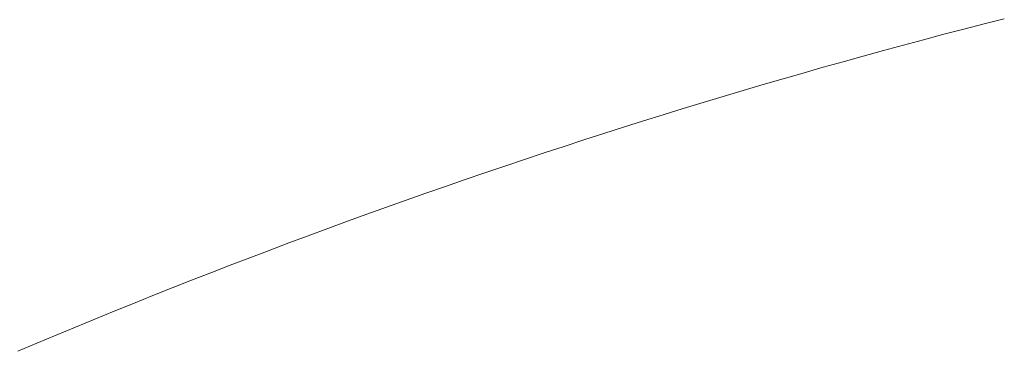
# Model space of a CAD drawing. Header units: centimetres. Extents: x -35.4 to 36.6, y -19.9 to 18.9.
# Tile 34 of 256: x -23.8109 to -23.666, y 12.8203 to 12.8691. Entities that reach past the tile are written whole.
import ezdxf

# ---------------------------------------------------------------- set-up
doc = ezdxf.new("R2010")
doc.units = ezdxf.units.CM
doc.header["$LTSCALE"] = 2.54
doc.layers.add('Lucido design-1', color=7, linetype='Continuous')

# ---------------------------------------------------------------- blocks, each defined once
blk = doc.blocks.new('Gruppo-1')
at = {"color": 92, "linetype": 'Continuous', "lineweight": 9, "invisible_edges": 14}
for points in [[(-23.66893, 12.86852, 0), (-23.66596, 12.86928, 0), (-35.42, 18.9, 0), (-23.66893, 12.86852, 0)], [(-23.6719, 12.86775, 0), (-23.66893, 12.86852, 0), (-35.42, 18.9, 0), (-23.6719, 12.86775, 0)], [(-23.67487, 12.86698, 0), (-23.6719, 12.86775, 0), (-35.42, 18.9, 0), (-23.67487, 12.86698, 0)], [(-23.67783, 12.86619, 0), (-23.67487, 12.86698, 0), (-35.42, 18.9, 0), (-23.67783, 12.86619, 0)], [(-23.68079, 12.86539, 0), (-23.67783, 12.86619, 0), (-35.42, 18.9, 0), (-23.68079, 12.86539, 0)], [(-23.68375, 12.86459, 0), (-23.68079, 12.86539, 0), (-35.42, 18.9, 0), (-23.68375, 12.86459, 0)], [(-23.68671, 12.86378, 0), (-23.68375, 12.86459, 0), (-35.42, 18.9, 0), (-23.68671, 12.86378, 0)], [(-23.68967, 12.86295, 0), (-23.68671, 12.86378, 0), (-35.42, 18.9, 0), (-23.68967, 12.86295, 0)], [(-23.69262, 12.86212, 0), (-23.68967, 12.86295, 0), (-35.42, 18.9, 0), (-23.69262, 12.86212, 0)], [(-23.69557, 12.86128, 0), (-23.69262, 12.86212, 0), (-35.42, 18.9, 0), (-23.69557, 12.86128, 0)], [(-23.69852, 12.86043, 0), (-23.69557, 12.86128, 0), (-35.42, 18.9, 0), (-23.69852, 12.86043, 0)], [(-23.70146, 12.85957, 0), (-23.69852, 12.86043, 0), (-35.42, 18.9, 0), (-23.70146, 12.85957, 0)], [(-23.70441, 12.8587, 0), (-23.70146, 12.85957, 0), (-35.42, 18.9, 0), (-23.70441, 12.8587, 0)], [(-23.70735, 12.85783, 0), (-23.70441, 12.8587, 0), (-35.42, 18.9, 0), (-23.70735, 12.85783, 0)], [(-23.71028, 12.85694, 0), (-23.70735, 12.85783, 0), (-35.42, 18.9, 0), (-23.71028, 12.85694, 0)], [(-23.71322, 12.85605, 0), (-23.71028, 12.85694, 0), (-35.42, 18.9, 0), (-23.71322, 12.85605, 0)], [(-23.71615, 12.85514, 0), (-23.71322, 12.85605, 0), (-35.42, 18.9, 0), (-23.71615, 12.85514, 0)], [(-23.71908, 12.85423, 0), (-23.71615, 12.85514, 0), (-35.42, 18.9, 0), (-23.71908, 12.85423, 0)], [(-23.72201, 12.85331, 0), (-23.71908, 12.85423, 0), (-35.42, 18.9, 0), (-23.72201, 12.85331, 0)], [(-23.72493, 12.85238, 0), (-23.72201, 12.85331, 0), (-35.42, 18.9, 0), (-23.72493, 12.85238, 0)], [(-23.72785, 12.85144, 0), (-23.72493, 12.85238, 0), (-35.42, 18.9, 0), (-23.72785, 12.85144, 0)], [(-23.73077, 12.85049, 0), (-23.72785, 12.85144, 0), (-35.42, 18.9, 0), (-23.73077, 12.85049, 0)], [(-23.73368, 12.84953, 0), (-23.73077, 12.85049, 0), (-35.42, 18.9, 0), (-23.73368, 12.84953, 0)], [(-23.73659, 12.84856, 0), (-23.73368, 12.84953, 0), (-35.42, 18.9, 0), (-23.73659, 12.84856, 0)], [(-23.7395, 12.84759, 0), (-23.73659, 12.84856, 0), (-35.42, 18.9, 0), (-23.7395, 12.84759, 0)], [(-23.74241, 12.8466, 0), (-23.7395, 12.84759, 0), (-35.42, 18.9, 0), (-23.74241, 12.8466, 0)], [(-23.74531, 12.84561, 0), (-23.74241, 12.8466, 0), (-35.42, 18.9, 0), (-23.74531, 12.84561, 0)], [(-23.74821, 12.8446, 0), (-23.74531, 12.84561, 0), (-35.42, 18.9, 0), (-23.74821, 12.8446, 0)], [(-23.75111, 12.84359, 0), (-23.74821, 12.8446, 0), (-35.42, 18.9, 0), (-23.75111, 12.84359, 0)], [(-23.754, 12.84257, 0), (-23.75111, 12.84359, 0), (-35.42, 18.9, 0), (-23.754, 12.84257, 0)], [(-23.75689, 12.84154, 0), (-23.754, 12.84257, 0), (-35.42, 18.9, 0), (-23.75689, 12.84154, 0)], [(-23.75978, 12.84051, 0), (-23.75689, 12.84154, 0), (-35.42, 18.9, 0), (-23.75978, 12.84051, 0)], [(-23.76266, 12.83946, 0), (-23.75978, 12.84051, 0), (-35.42, 18.9, 0), (-23.76266, 12.83946, 0)], [(-23.76554, 12.8384, 0), (-23.76266, 12.83946, 0), (-35.42, 18.9, 0), (-23.76554, 12.8384, 0)], [(-23.76842, 12.83734, 0), (-23.76554, 12.8384, 0), (-35.42, 18.9, 0), (-23.76842, 12.83734, 0)], [(-23.77129, 12.83627, 0), (-23.76842, 12.83734, 0), (-35.42, 18.9, 0), (-23.77129, 12.83627, 0)], [(-23.77416, 12.83518, 0), (-23.77129, 12.83627, 0), (-35.42, 18.9, 0), (-23.77416, 12.83518, 0)], [(-23.77703, 12.83409, 0), (-23.77416, 12.83518, 0), (-35.42, 18.9, 0), (-23.77703, 12.83409, 0)], [(-23.7799, 12.83299, 0), (-23.77703, 12.83409, 0), (-35.42, 18.9, 0), (-23.7799, 12.83299, 0)], [(-23.78276, 12.83188, 0), (-23.7799, 12.83299, 0), (-35.42, 18.9, 0), (-23.78276, 12.83188, 0)], [(-23.78561, 12.83077, 0), (-23.78276, 12.83188, 0), (-35.42, 18.9, 0), (-23.78561, 12.83077, 0)], [(-23.78847, 12.82964, 0), (-23.78561, 12.83077, 0), (-35.42, 18.9, 0), (-23.78847, 12.82964, 0)], [(-23.79132, 12.82851, 0), (-23.78847, 12.82964, 0), (-35.42, 18.9, 0), (-23.79132, 12.82851, 0)], [(-23.79416, 12.82736, 0), (-23.79132, 12.82851, 0), (-35.42, 18.9, 0), (-23.79416, 12.82736, 0)], [(-23.79701, 12.82621, 0), (-23.79416, 12.82736, 0), (-35.42, 18.9, 0), (-23.79701, 12.82621, 0)], [(-23.79985, 12.82505, 0), (-23.79701, 12.82621, 0), (-35.42, 18.9, 0), (-23.79985, 12.82505, 0)], [(-23.80268, 12.82388, 0), (-23.79985, 12.82505, 0), (-35.42, 18.9, 0), (-23.80268, 12.82388, 0)], [(-23.80552, 12.8227, 0), (-23.80268, 12.82388, 0), (-35.42, 18.9, 0), (-23.80552, 12.8227, 0)], [(-23.80835, 12.82151, 0), (-23.80552, 12.8227, 0), (-35.42, 18.9, 0), (-23.80835, 12.82151, 0)], [(-23.81117, 12.82032, 0), (-23.80835, 12.82151, 0), (-35.42, 18.9, 0), (-23.81117, 12.82032, 0)], [(-23.66893, 12.86852, -1.2), (-23.66596, 12.86928, -1.2), (-35.42, 18.9, -1.2), (-23.66893, 12.86852, -1.2)], [(-23.6719, 12.86775, -1.2), (-23.66893, 12.86852, -1.2), (-35.42, 18.9, -1.2), (-23.6719, 12.86775, -1.2)], [(-23.67487, 12.86698, -1.2), (-23.6719, 12.86775, -1.2), (-35.42, 18.9, -1.2), (-23.67487, 12.86698, -1.2)], [(-23.67783, 12.86619, -1.2), (-23.67487, 12.86698, -1.2), (-35.42, 18.9, -1.2), (-23.67783, 12.86619, -1.2)], [(-23.68079, 12.86539, -1.2), (-23.67783, 12.86619, -1.2), (-35.42, 18.9, -1.2), (-23.68079, 12.86539, -1.2)], [(-23.68375, 12.86459, -1.2), (-23.68079, 12.86539, -1.2), (-35.42, 18.9, -1.2), (-23.68375, 12.86459, -1.2)], [(-23.68671, 12.86378, -1.2), (-23.68375, 12.86459, -1.2), (-35.42, 18.9, -1.2), (-23.68671, 12.86378, -1.2)], [(-23.68967, 12.86295, -1.2), (-23.68671, 12.86378, -1.2), (-35.42, 18.9, -1.2), (-23.68967, 12.86295, -1.2)], [(-23.69262, 12.86212, -1.2), (-23.68967, 12.86295, -1.2), (-35.42, 18.9, -1.2), (-23.69262, 12.86212, -1.2)], [(-23.69557, 12.86128, -1.2), (-23.69262, 12.86212, -1.2), (-35.42, 18.9, -1.2), (-23.69557, 12.86128, -1.2)], [(-23.69852, 12.86043, -1.2), (-23.69557, 12.86128, -1.2), (-35.42, 18.9, -1.2), (-23.69852, 12.86043, -1.2)], [(-23.70146, 12.85957, -1.2), (-23.69852, 12.86043, -1.2), (-35.42, 18.9, -1.2), (-23.70146, 12.85957, -1.2)], [(-23.70441, 12.8587, -1.2), (-23.70146, 12.85957, -1.2), (-35.42, 18.9, -1.2), (-23.70441, 12.8587, -1.2)], [(-23.70735, 12.85783, -1.2), (-23.70441, 12.8587, -1.2), (-35.42, 18.9, -1.2), (-23.70735, 12.85783, -1.2)], [(-23.71028, 12.85694, -1.2), (-23.70735, 12.85783, -1.2), (-35.42, 18.9, -1.2), (-23.71028, 12.85694, -1.2)], [(-23.71322, 12.85605, -1.2), (-23.71028, 12.85694, -1.2), (-35.42, 18.9, -1.2), (-23.71322, 12.85605, -1.2)], [(-23.71615, 12.85514, -1.2), (-23.71322, 12.85605, -1.2), (-35.42, 18.9, -1.2), (-23.71615, 12.85514, -1.2)], [(-23.71908, 12.85423, -1.2), (-23.71615, 12.85514, -1.2), (-35.42, 18.9, -1.2), (-23.71908, 12.85423, -1.2)], [(-23.72201, 12.85331, -1.2), (-23.71908, 12.85423, -1.2), (-35.42, 18.9, -1.2), (-23.72201, 12.85331, -1.2)], [(-23.72493, 12.85238, -1.2), (-23.72201, 12.85331, -1.2), (-35.42, 18.9, -1.2), (-23.72493, 12.85238, -1.2)], [(-23.72785, 12.85144, -1.2), (-23.72493, 12.85238, -1.2), (-35.42, 18.9, -1.2), (-23.72785, 12.85144, -1.2)], [(-23.73077, 12.85049, -1.2), (-23.72785, 12.85144, -1.2), (-35.42, 18.9, -1.2), (-23.73077, 12.85049, -1.2)], [(-23.73368, 12.84953, -1.2), (-23.73077, 12.85049, -1.2), (-35.42, 18.9, -1.2), (-23.73368, 12.84953, -1.2)], [(-23.73659, 12.84856, -1.2), (-23.73368, 12.84953, -1.2), (-35.42, 18.9, -1.2), (-23.73659, 12.84856, -1.2)], [(-23.7395, 12.84759, -1.2), (-23.73659, 12.84856, -1.2), (-35.42, 18.9, -1.2), (-23.7395, 12.84759, -1.2)], [(-23.74241, 12.8466, -1.2), (-23.7395, 12.84759, -1.2), (-35.42, 18.9, -1.2), (-23.74241, 12.8466, -1.2)], [(-23.74531, 12.84561, -1.2), (-23.74241, 12.8466, -1.2), (-35.42, 18.9, -1.2), (-23.74531, 12.84561, -1.2)], [(-23.74821, 12.8446, -1.2), (-23.74531, 12.84561, -1.2), (-35.42, 18.9, -1.2), (-23.74821, 12.8446, -1.2)], [(-23.75111, 12.84359, -1.2), (-23.74821, 12.8446, -1.2), (-35.42, 18.9, -1.2), (-23.75111, 12.84359, -1.2)], [(-23.754, 12.84257, -1.2), (-23.75111, 12.84359, -1.2), (-35.42, 18.9, -1.2), (-23.754, 12.84257, -1.2)], [(-23.75689, 12.84154, -1.2), (-23.754, 12.84257, -1.2), (-35.42, 18.9, -1.2), (-23.75689, 12.84154, -1.2)], [(-23.75978, 12.84051, -1.2), (-23.75689, 12.84154, -1.2), (-35.42, 18.9, -1.2), (-23.75978, 12.84051, -1.2)], [(-23.76266, 12.83946, -1.2), (-23.75978, 12.84051, -1.2), (-35.42, 18.9, -1.2), (-23.76266, 12.83946, -1.2)], [(-23.76554, 12.8384, -1.2), (-23.76266, 12.83946, -1.2), (-35.42, 18.9, -1.2), (-23.76554, 12.8384, -1.2)], [(-23.76842, 12.83734, -1.2), (-23.76554, 12.8384, -1.2), (-35.42, 18.9, -1.2), (-23.76842, 12.83734, -1.2)], [(-23.77129, 12.83627, -1.2), (-23.76842, 12.83734, -1.2), (-35.42, 18.9, -1.2), (-23.77129, 12.83627, -1.2)], [(-23.77416, 12.83518, -1.2), (-23.77129, 12.83627, -1.2), (-35.42, 18.9, -1.2), (-23.77416, 12.83518, -1.2)], [(-23.77703, 12.83409, -1.2), (-23.77416, 12.83518, -1.2), (-35.42, 18.9, -1.2), (-23.77703, 12.83409, -1.2)], [(-23.7799, 12.83299, -1.2), (-23.77703, 12.83409, -1.2), (-35.42, 18.9, -1.2), (-23.7799, 12.83299, -1.2)], [(-23.78276, 12.83188, -1.2), (-23.7799, 12.83299, -1.2), (-35.42, 18.9, -1.2), (-23.78276, 12.83188, -1.2)], [(-23.78561, 12.83077, -1.2), (-23.78276, 12.83188, -1.2), (-35.42, 18.9, -1.2), (-23.78561, 12.83077, -1.2)], [(-23.78847, 12.82964, -1.2), (-23.78561, 12.83077, -1.2), (-35.42, 18.9, -1.2), (-23.78847, 12.82964, -1.2)], [(-23.79132, 12.82851, -1.2), (-23.78847, 12.82964, -1.2), (-35.42, 18.9, -1.2), (-23.79132, 12.82851, -1.2)], [(-23.79416, 12.82736, -1.2), (-23.79132, 12.82851, -1.2), (-35.42, 18.9, -1.2), (-23.79416, 12.82736, -1.2)], [(-23.79701, 12.82621, -1.2), (-23.79416, 12.82736, -1.2), (-35.42, 18.9, -1.2), (-23.79701, 12.82621, -1.2)], [(-23.79985, 12.82505, -1.2), (-23.79701, 12.82621, -1.2), (-35.42, 18.9, -1.2), (-23.79985, 12.82505, -1.2)], [(-23.80268, 12.82388, -1.2), (-23.79985, 12.82505, -1.2), (-35.42, 18.9, -1.2), (-23.80268, 12.82388, -1.2)], [(-23.80552, 12.8227, -1.2), (-23.80268, 12.82388, -1.2), (-35.42, 18.9, -1.2), (-23.80552, 12.8227, -1.2)], [(-23.80835, 12.82151, -1.2), (-23.80552, 12.8227, -1.2), (-35.42, 18.9, -1.2), (-23.80835, 12.82151, -1.2)], [(-23.81117, 12.82032, -1.2), (-23.80835, 12.82151, -1.2), (-35.42, 18.9, -1.2), (-23.81117, 12.82032, -1.2)]]:
    blk.add_3dface(points, dxfattribs=at)
at = {"color": 92, "linetype": 'Continuous', "lineweight": 9}
for points in [[(-23.66893, 12.86852, -1.2), (-23.66893, 12.86852, 0), (-23.6719, 12.86775, 0), (-23.6719, 12.86775, -1.2)], [(-23.66596, 12.86928, -1.2), (-23.66596, 12.86928, 0), (-23.66893, 12.86852, 0), (-23.66893, 12.86852, -1.2)], [(-23.67487, 12.86698, -1.2), (-23.67487, 12.86698, 0), (-23.67783, 12.86619, 0), (-23.67783, 12.86619, -1.2)], [(-23.6719, 12.86775, -1.2), (-23.6719, 12.86775, 0), (-23.67487, 12.86698, 0), (-23.67487, 12.86698, -1.2)], [(-23.68079, 12.86539, -1.2), (-23.68079, 12.86539, 0), (-23.68375, 12.86459, 0), (-23.68375, 12.86459, -1.2)], [(-23.67783, 12.86619, -1.2), (-23.67783, 12.86619, 0), (-23.68079, 12.86539, 0), (-23.68079, 12.86539, -1.2)], [(-23.68671, 12.86378, -1.2), (-23.68671, 12.86378, 0), (-23.68967, 12.86295, 0), (-23.68967, 12.86295, -1.2)], [(-23.68375, 12.86459, -1.2), (-23.68375, 12.86459, 0), (-23.68671, 12.86378, 0), (-23.68671, 12.86378, -1.2)], [(-23.69262, 12.86212, -1.2), (-23.69262, 12.86212, 0), (-23.69557, 12.86128, 0), (-23.69557, 12.86128, -1.2)], [(-23.68967, 12.86295, -1.2), (-23.68967, 12.86295, 0), (-23.69262, 12.86212, 0), (-23.69262, 12.86212, -1.2)], [(-23.69557, 12.86128, -1.2), (-23.69557, 12.86128, 0), (-23.69852, 12.86043, 0), (-23.69852, 12.86043, -1.2)], [(-23.70146, 12.85957, -1.2), (-23.70146, 12.85957, 0), (-23.70441, 12.8587, 0), (-23.70441, 12.8587, -1.2)], [(-23.69852, 12.86043, -1.2), (-23.69852, 12.86043, 0), (-23.70146, 12.85957, 0), (-23.70146, 12.85957, -1.2)], [(-23.70735, 12.85783, -1.2), (-23.70735, 12.85783, 0), (-23.71028, 12.85694, 0), (-23.71028, 12.85694, -1.2)], [(-23.70441, 12.8587, -1.2), (-23.70441, 12.8587, 0), (-23.70735, 12.85783, 0), (-23.70735, 12.85783, -1.2)], [(-23.71028, 12.85694, -1.2), (-23.71028, 12.85694, 0), (-23.71322, 12.85605, 0), (-23.71322, 12.85605, -1.2)], [(-23.71615, 12.85514, -1.2), (-23.71615, 12.85514, 0), (-23.71908, 12.85423, 0), (-23.71908, 12.85423, -1.2)], [(-23.71322, 12.85605, -1.2), (-23.71322, 12.85605, 0), (-23.71615, 12.85514, 0), (-23.71615, 12.85514, -1.2)], [(-23.71908, 12.85423, -1.2), (-23.71908, 12.85423, 0), (-23.72201, 12.85331, 0), (-23.72201, 12.85331, -1.2)], [(-23.72493, 12.85238, -1.2), (-23.72493, 12.85238, 0), (-23.72785, 12.85144, 0), (-23.72785, 12.85144, -1.2)], [(-23.72201, 12.85331, -1.2), (-23.72201, 12.85331, 0), (-23.72493, 12.85238, 0), (-23.72493, 12.85238, -1.2)], [(-23.72785, 12.85144, -1.2), (-23.72785, 12.85144, 0), (-23.73077, 12.85049, 0), (-23.73077, 12.85049, -1.2)], [(-23.73368, 12.84953, -1.2), (-23.73368, 12.84953, 0), (-23.73659, 12.84856, 0), (-23.73659, 12.84856, -1.2)], [(-23.73077, 12.85049, -1.2), (-23.73077, 12.85049, 0), (-23.73368, 12.84953, 0), (-23.73368, 12.84953, -1.2)], [(-23.73659, 12.84856, -1.2), (-23.73659, 12.84856, 0), (-23.7395, 12.84759, 0), (-23.7395, 12.84759, -1.2)], [(-23.74241, 12.8466, -1.2), (-23.74241, 12.8466, 0), (-23.74531, 12.84561, 0), (-23.74531, 12.84561, -1.2)], [(-23.7395, 12.84759, -1.2), (-23.7395, 12.84759, 0), (-23.74241, 12.8466, 0), (-23.74241, 12.8466, -1.2)], [(-23.74531, 12.84561, -1.2), (-23.74531, 12.84561, 0), (-23.74821, 12.8446, 0), (-23.74821, 12.8446, -1.2)], [(-23.75111, 12.84359, -1.2), (-23.75111, 12.84359, 0), (-23.754, 12.84257, 0), (-23.754, 12.84257, -1.2)], [(-23.74821, 12.8446, -1.2), (-23.74821, 12.8446, 0), (-23.75111, 12.84359, 0), (-23.75111, 12.84359, -1.2)], [(-23.754, 12.84257, -1.2), (-23.754, 12.84257, 0), (-23.75689, 12.84154, 0), (-23.75689, 12.84154, -1.2)], [(-23.75978, 12.84051, -1.2), (-23.75978, 12.84051, 0), (-23.76266, 12.83946, 0), (-23.76266, 12.83946, -1.2)], [(-23.75689, 12.84154, -1.2), (-23.75689, 12.84154, 0), (-23.75978, 12.84051, 0), (-23.75978, 12.84051, -1.2)], [(-23.76266, 12.83946, -1.2), (-23.76266, 12.83946, 0), (-23.76554, 12.8384, 0), (-23.76554, 12.8384, -1.2)], [(-23.76554, 12.8384, -1.2), (-23.76554, 12.8384, 0), (-23.76842, 12.83734, 0), (-23.76842, 12.83734, -1.2)], [(-23.77129, 12.83627, -1.2), (-23.77129, 12.83627, 0), (-23.77416, 12.83518, 0), (-23.77416, 12.83518, -1.2)], [(-23.76842, 12.83734, -1.2), (-23.76842, 12.83734, 0), (-23.77129, 12.83627, 0), (-23.77129, 12.83627, -1.2)], [(-23.77416, 12.83518, -1.2), (-23.77416, 12.83518, 0), (-23.77703, 12.83409, 0), (-23.77703, 12.83409, -1.2)], [(-23.77703, 12.83409, -1.2), (-23.77703, 12.83409, 0), (-23.7799, 12.83299, 0), (-23.7799, 12.83299, -1.2)], [(-23.78276, 12.83188, -1.2), (-23.78276, 12.83188, 0), (-23.78561, 12.83077, 0), (-23.78561, 12.83077, -1.2)], [(-23.7799, 12.83299, -1.2), (-23.7799, 12.83299, 0), (-23.78276, 12.83188, 0), (-23.78276, 12.83188, -1.2)], [(-23.78561, 12.83077, -1.2), (-23.78561, 12.83077, 0), (-23.78847, 12.82964, 0), (-23.78847, 12.82964, -1.2)], [(-23.78847, 12.82964, -1.2), (-23.78847, 12.82964, 0), (-23.79132, 12.82851, 0), (-23.79132, 12.82851, -1.2)], [(-23.79416, 12.82736, -1.2), (-23.79416, 12.82736, 0), (-23.79701, 12.82621, 0), (-23.79701, 12.82621, -1.2)], [(-23.79132, 12.82851, -1.2), (-23.79132, 12.82851, 0), (-23.79416, 12.82736, 0), (-23.79416, 12.82736, -1.2)], [(-23.79701, 12.82621, -1.2), (-23.79701, 12.82621, 0), (-23.79985, 12.82505, 0), (-23.79985, 12.82505, -1.2)], [(-23.79985, 12.82505, -1.2), (-23.79985, 12.82505, 0), (-23.80268, 12.82388, 0), (-23.80268, 12.82388, -1.2)], [(-23.80268, 12.82388, -1.2), (-23.80268, 12.82388, 0), (-23.80552, 12.8227, 0), (-23.80552, 12.8227, -1.2)], [(-23.80552, 12.8227, -1.2), (-23.80552, 12.8227, 0), (-23.80835, 12.82151, 0), (-23.80835, 12.82151, -1.2)], [(-23.80835, 12.82151, -1.2), (-23.80835, 12.82151, 0), (-23.81117, 12.82032, 0), (-23.81117, 12.82032, -1.2)]]:
    blk.add_3dface(points, dxfattribs=at)

msp = doc.modelspace()

# ---------------------------------------------------------------- block references
at = {"layer": 'Lucido design-1', "color": 7}
msp.add_blockref('Gruppo-1', (0, 0), dxfattribs=at)

doc.saveas('drawing.dxf')
